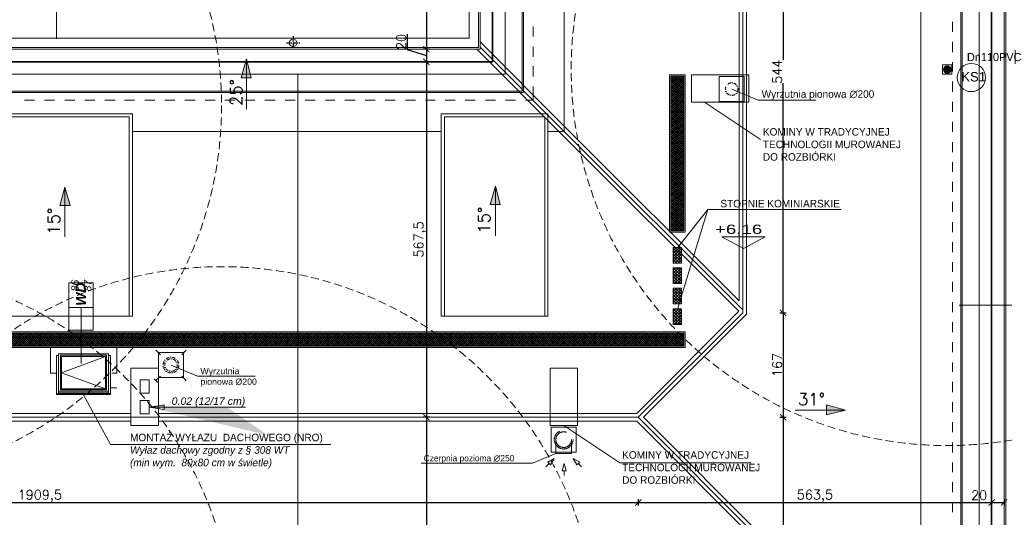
# Model space of a CAD drawing. Header units: millimetres. Extents: x -740 to 33545, y 5178 to 22494.
# Tile 242 of 250: x 14840 to 16411, y 6437 to 7232. Entities that reach past the tile are written whole.
import ezdxf
from ezdxf.lldxf.tags import DXFTag

# ---------------------------------------------------------------- set-up
doc = ezdxf.new("R2010")
doc.units = ezdxf.units.MM
doc.header["$MEASUREMENT"] = 0
for name, pattern in [('ACAD_ISO03W100', [30, 12, -18]), ('AUSGEZOGEN', [0]), ('CENTERX2', [101.6, 63.5, -12.7, 12.7, -12.7]), ('DASH2', [19.05, 12.7, -6.35]), ('DASHDOT', [1, 0.5, -0.25, 0, -0.25]), ('DASHED2', [9.525, 6.35, -3.175]), ('STRICHPUNKTX2', [2, 1, -0.5, 0, -0.5])]:
    doc.linetypes.add(name, pattern=pattern)
doc.layers.get('Defpoints').update_dxf_attribs({"color": 252})
doc.layers.add('_B___I__', color=252, linetype='AUSGEZOGEN')
doc.layers.add('_IS_EKO_Opis_Wentylacja', color=7, linetype='CENTERX2')
for name, color, linetype, lineweight in [('_IS_EKO_KS_Opis_piony', 7, 'Continuous', 15), ('_IS_EKO_KS_prow_w_bruzdach', 16, 'Continuous', 35), ('_IS_EKO_opis', 7, 'Continuous', 18), ('_IS_EKO_Wentylacja_wyrzut', 252, 'Continuous', 20), ('A_l.przerywana', 252, 'ICAD_ISO03W100', 9), ('A_l.widokowa', 252, 'Continuous', 18), ('A_linie widokowe', 252, 'Continuous', 18), ('A_opisy', 252, 'Continuous', 15), ('A_wymiarowanie', 252, 'Continuous', 9), ('k_wyburzenia widoczne', 252, 'PNEUMATIC2', 18), ('l. przerywana', 252, 'ICAD_ISO03W100', 9), ('l.przerywana', 252, 'ICAD_ISO03W100', 5), ('l.widokowa', 252, 'Continuous', 15), ('l.wypeĹ‚nien', 252, 'Continuous', 5), ('linia opisowa', 252, 'Continuous', 9), ('przerywana', 252, 'ACAD_ISO03W100', 5), ('wymiarowanie', 252, 'Continuous', 9)]:
    doc.layers.add(name, color=color, linetype=linetype, lineweight=lineweight)
doc.styles.add('Arial', font='arial.ttf')
doc.styles.add('Arial$001H0', font='SIMPLEX')
doc.styles.add('ARIALL', font='GOTHIC.TTF', dxfattribs={"height": 40})
doc.styles.add('PROFILE', font='GOTHIC.TTF', dxfattribs={"width": 0.8})
doc.styles.add('styl1', font='arial.ttf', dxfattribs={"height": 15})
doc.styles.add('styl2', font='simplex.shx')
doc.styles.add('TEKST WYMIAROWY', font='romans.shx', dxfattribs={"width": 0.6})
tags = doc.linetypes.add('ICAD_ISO03W100', pattern=[30, 12, -18]).pattern_tags.tags
tags[6:7] = [DXFTag(74, 4), DXFTag(75, 0), DXFTag(340, '0'), DXFTag(46, 1.0), DXFTag(50, 0.0), DXFTag(44, 0.0), DXFTag(45, 0.0)]
tags[4:5] = [DXFTag(74, 4), DXFTag(75, 0), DXFTag(340, '0'), DXFTag(46, 1.0), DXFTag(50, 0.0), DXFTag(44, 0.0), DXFTag(45, 0.0)]
doc.linetypes.add('PNEUMATIC2', pattern='A,0.5,-0.25,["//",Standard,S=0.2,R=0,X=-0.1,Y=-0.1],-0.25', length=1)
doc.dimstyles.new('Kopia I_1.100', dxfattribs={"dimtxt": 15, "dimasz": 10, "dimexe": 5, "dimexo": 1, "dimgap": 1.5, "dimtad": 1, "dimdec": 1, "dimrnd": 0.5, "dimtxsty": 'styl2', "dimblk": 'ARCHTICK', "dimcen": 5, "dimadec": 0, "dimazin": 0, "dimtfac": 1, "dimtdec": 1, "dimtmove": 0, "dimatfit": 3, "dimldrblk": 'ARCHTICK', "dimfxl": 0, "dimarcsym": 0})
pattern_1 = [(45, (-133.7189, 32.6354), (-1.76776695, 1.76776695), []), (135, (-133.7189, 32.6354), (-1.76776695, -1.76776695), [])]

# ---------------------------------------------------------------- blocks, each defined once
blk = doc.blocks.new('_ArchTick')
at = {"color": 0, "linetype": 'ByBlock', "const_width": 0.15}
blk.add_lwpolyline([(-0.5, -0.5), (0.5, 0.5)], dxfattribs=at)
blk = doc.blocks.new('*D1783')
at = {"layer": 'Defpoints', "color": 0}
for p in [(13917.8, 6597.2), (15827.5, 6597.2), (15827.5, 6461.2)]:
    blk.add_point(p, dxfattribs=at)
at = {"layer": 'wymiarowanie', "color": 0, "lineweight": -2}
for p, q in [((13917.8, 6466.2), (13917.8, 6456.2)), ((13917.8, 6461.2), (15827.5, 6461.2)), ((15827.5, 6466.2), (15827.5, 6456.2))]:
    blk.add_line(p, q, dxfattribs=at)
at = {"layer": 'wymiarowanie', "color": 0, "lineweight": -2, "xscale": 10, "yscale": 10, "zscale": 10, "rotation": 180}
blk.add_blockref('_ArchTick', (13917.8, 6461.2), dxfattribs=at)
at = {"layer": 'wymiarowanie', "color": 0, "lineweight": -2, "xscale": 10, "yscale": 10, "zscale": 10}
blk.add_blockref('_ArchTick', (15827.5, 6461.2), dxfattribs=at)
at = {"layer": 'wymiarowanie', "color": 0, "insert": (14872.6, 6471.3), "char_height": 15, "attachment_point": 5, "style": 'styl2'}
blk.add_mtext('1909,5', dxfattribs=at)
blk = doc.blocks.new('*D1784')
at = {"layer": 'Defpoints', "color": 0}
for p in [(15827.5, 6597.2), (16391.2, 6504.7), (16391.2, 6461.2)]:
    blk.add_point(p, dxfattribs=at)
at = {"layer": 'wymiarowanie', "color": 0, "lineweight": -2}
for p, q in [((15827.5, 6466.2), (15827.5, 6456.2)), ((15827.5, 6461.2), (16391.2, 6461.2)), ((16391.2, 6466.2), (16391.2, 6456.2))]:
    blk.add_line(p, q, dxfattribs=at)
at = {"layer": 'wymiarowanie', "color": 0, "lineweight": -2, "xscale": 10, "yscale": 10, "zscale": 10, "rotation": 180}
blk.add_blockref('_ArchTick', (15827.5, 6461.2), dxfattribs=at)
at = {"layer": 'wymiarowanie', "color": 0, "lineweight": -2, "xscale": 10, "yscale": 10, "zscale": 10}
blk.add_blockref('_ArchTick', (16391.2, 6461.2), dxfattribs=at)
at = {"layer": 'wymiarowanie', "color": 0, "insert": (16109.3, 6471.3), "char_height": 15, "attachment_point": 5, "style": 'styl2'}
blk.add_mtext('563,5', dxfattribs=at)
blk = doc.blocks.new('*D1785')
at = {"layer": 'Defpoints', "color": 0}
for p in [(16391.2, 6504.7), (16411.2, 6496.2), (16411.2, 6461.2)]:
    blk.add_point(p, dxfattribs=at)
at = {"layer": 'wymiarowanie', "color": 0, "lineweight": -2}
for p, q in [((16391.2, 6466.2), (16391.2, 6456.2)), ((16391.2, 6461.2), (16411.2, 6461.2)), ((16411.2, 6466.2), (16411.2, 6456.2))]:
    blk.add_line(p, q, dxfattribs=at)
at = {"layer": 'wymiarowanie', "color": 0, "lineweight": -2, "xscale": 10, "yscale": 10, "zscale": 10, "rotation": 180}
blk.add_blockref('_ArchTick', (16391.2, 6461.2), dxfattribs=at)
at = {"layer": 'wymiarowanie', "color": 0, "lineweight": -2, "xscale": 10, "yscale": 10, "zscale": 10}
blk.add_blockref('_ArchTick', (16411.2, 6461.2), dxfattribs=at)
at = {"layer": 'wymiarowanie', "color": 0, "insert": (16371.3, 6472.8), "char_height": 15, "attachment_point": 5, "style": 'styl2'}
blk.add_mtext('20', dxfattribs=at)
blk = doc.blocks.new('*D1793')
at = {"layer": 'Defpoints', "color": 0}
for p in [(15994.3, 7307.7), (15994.3, 6763.9), (16058.5, 6763.9)]:
    blk.add_point(p, dxfattribs=at)
at = {"layer": 'wymiarowanie', "color": 0, "lineweight": -2}
for p, q in [((16053.5, 7307.7), (16063.5, 7307.7)), ((16058.5, 7307.7), (16058.5, 7166.8)), ((16058.5, 6763.9), (16058.5, 7130.5)), ((16053.5, 6763.9), (16063.5, 6763.9))]:
    blk.add_line(p, q, dxfattribs=at)
at = {"layer": 'wymiarowanie', "color": 0, "lineweight": -2, "xscale": 10, "yscale": 10, "zscale": 10}
for p, rotation in [((16058.5, 7307.7), 90), ((16058.5, 6763.9), 270)]:
    blk.add_blockref('_ArchTick', p, dxfattribs=dict(at, rotation=rotation))
at = {"layer": 'wymiarowanie', "color": 0, "insert": (16049.2, 7148.6), "char_height": 15, "attachment_point": 5, "rotation": 90, "style": 'styl2'}
blk.add_mtext('544', dxfattribs=at)
blk = doc.blocks.new('*D1794')
at = {"layer": 'Defpoints', "color": 0}
for p in [(15994.3, 6763.9), (15827.5, 6597.2), (16058.5, 6597.2)]:
    blk.add_point(p, dxfattribs=at)
at = {"layer": 'wymiarowanie', "color": 0, "lineweight": -2}
for p, q in [((16053.5, 6763.9), (16063.5, 6763.9)), ((16058.5, 6763.9), (16058.5, 6597.2)), ((16053.5, 6597.2), (16063.5, 6597.2))]:
    blk.add_line(p, q, dxfattribs=at)
at = {"layer": 'wymiarowanie', "color": 0, "lineweight": -2, "xscale": 10, "yscale": 10, "zscale": 10}
for p, rotation in [((16058.5, 6763.9), 90), ((16058.5, 6597.2), 270)]:
    blk.add_blockref('_ArchTick', p, dxfattribs=dict(at, rotation=rotation))
at = {"layer": 'wymiarowanie', "color": 0, "insert": (16049.2, 6680.6), "char_height": 15, "attachment_point": 5, "rotation": 90, "style": 'styl2'}
blk.add_mtext('167', dxfattribs=at)
blk = doc.blocks.new('*D1795')
at = {"layer": 'Defpoints', "color": 0}
for p in [(15827.5, 6597.2), (16058.5, 6029.8), (16090.2, 6029.8)]:
    blk.add_point(p, dxfattribs=at)
at = {"layer": 'wymiarowanie', "color": 0, "lineweight": -2}
for p, q in [((16053.5, 6597.2), (16063.5, 6597.2)), ((16058.5, 6597.2), (16058.5, 6029.8)), ((16063.5, 6029.8), (16053.5, 6029.8))]:
    blk.add_line(p, q, dxfattribs=at)
at = {"layer": 'wymiarowanie', "color": 0, "lineweight": -2, "xscale": 10, "yscale": 10, "zscale": 10}
for p, rotation in [((16058.5, 6597.2), 90), ((16058.5, 6029.8), 270)]:
    blk.add_blockref('_ArchTick', p, dxfattribs=dict(at, rotation=rotation))
at = {"layer": 'wymiarowanie', "color": 0, "insert": (16047.5, 6375.2), "char_height": 15, "attachment_point": 5, "rotation": 90, "style": 'styl2'}
blk.add_mtext('567,5', dxfattribs=at)
blk = doc.blocks.new('*D1836')
at = {"layer": 'Defpoints', "color": 0}
for p in [(16600.2, 7307.7), (15994.3, 6763.9), (16664.4, 6763.9)]:
    blk.add_point(p, dxfattribs=at)
at = {"layer": 'wymiarowanie', "color": 0, "lineweight": -2}
for p, q in [((16659.4, 7307.7), (16669.4, 7307.7)), ((16664.4, 7307.7), (16664.4, 7166.8)), ((16664.4, 6763.9), (16664.4, 7130.5)), ((16659.4, 6763.9), (16669.4, 6763.9))]:
    blk.add_line(p, q, dxfattribs=at)
at = {"layer": 'wymiarowanie', "color": 0, "lineweight": -2, "xscale": 10, "yscale": 10, "zscale": 10}
for p, rotation in [((16664.4, 7307.7), 90), ((16664.4, 6763.9), 270)]:
    blk.add_blockref('_ArchTick', p, dxfattribs=dict(at, rotation=rotation))
at = {"layer": 'wymiarowanie', "color": 0, "insert": (16655.1, 7148.6), "char_height": 15, "attachment_point": 5, "rotation": 90, "style": 'styl2'}
blk.add_mtext('544', dxfattribs=at)
blk = doc.blocks.new('*D1837')
at = {"layer": 'Defpoints', "color": 0}
for p in [(15994.3, 6763.9), (15827.5, 6597.2), (16664.4, 6597.2)]:
    blk.add_point(p, dxfattribs=at)
at = {"layer": 'wymiarowanie', "color": 0, "lineweight": -2}
for p, q in [((16659.4, 6763.9), (16669.4, 6763.9)), ((16664.4, 6763.9), (16664.4, 6597.2)), ((16659.4, 6597.2), (16669.4, 6597.2))]:
    blk.add_line(p, q, dxfattribs=at)
at = {"layer": 'wymiarowanie', "color": 0, "lineweight": -2, "xscale": 10, "yscale": 10, "zscale": 10}
for p, rotation in [((16664.4, 6763.9), 90), ((16664.4, 6597.2), 270)]:
    blk.add_blockref('_ArchTick', p, dxfattribs=dict(at, rotation=rotation))
at = {"layer": 'wymiarowanie', "color": 0, "insert": (16655.1, 6680.6), "char_height": 15, "attachment_point": 5, "rotation": 90, "style": 'styl2'}
blk.add_mtext('167', dxfattribs=at)
blk = doc.blocks.new('*D1838')
at = {"layer": 'Defpoints', "color": 0}
for p in [(15827.5, 6597.2), (16664.4, 6029.8), (16696.1, 6029.8)]:
    blk.add_point(p, dxfattribs=at)
at = {"layer": 'wymiarowanie', "color": 0, "lineweight": -2}
for p, q in [((16659.4, 6597.2), (16669.4, 6597.2)), ((16664.4, 6597.2), (16664.4, 6029.8)), ((16669.4, 6029.8), (16659.4, 6029.8))]:
    blk.add_line(p, q, dxfattribs=at)
at = {"layer": 'wymiarowanie', "color": 0, "lineweight": -2, "xscale": 10, "yscale": 10, "zscale": 10}
for p, rotation in [((16664.4, 6597.2), 90), ((16664.4, 6029.8), 270)]:
    blk.add_blockref('_ArchTick', p, dxfattribs=dict(at, rotation=rotation))
at = {"layer": 'wymiarowanie', "color": 0, "insert": (16653.4, 6375.2), "char_height": 15, "attachment_point": 5, "rotation": 90, "style": 'styl2'}
blk.add_mtext('567,5', dxfattribs=at)
blk = doc.blocks.new('*D1845')
at = {"layer": 'Defpoints', "color": 0}
for p in [(15602.6, 7704.7), (15489.4, 7184.5), (15569.7, 7184.5)]:
    blk.add_point(p, dxfattribs=at)
at = {"layer": 'wymiarowanie', "color": 0, "lineweight": -2}
for p, q in [((15494.4, 7704.7), (15484.4, 7704.7)), ((15489.4, 7704.7), (15489.4, 7184.5)), ((15494.4, 7184.5), (15484.4, 7184.5))]:
    blk.add_line(p, q, dxfattribs=at)
at = {"layer": 'wymiarowanie', "color": 0, "lineweight": -2, "xscale": 10, "yscale": 10, "zscale": 10}
for p, rotation in [((15489.4, 7704.7), 90), ((15489.4, 7184.5), 270)]:
    blk.add_blockref('_ArchTick', p, dxfattribs=dict(at, rotation=rotation))
at = {"layer": 'wymiarowanie', "color": 0, "insert": (15480, 7444.6), "char_height": 15, "attachment_point": 5, "rotation": 90, "style": 'styl2'}
blk.add_mtext('520', dxfattribs=at)
blk = doc.blocks.new('*D1846')
at = {"layer": 'Defpoints', "color": 0}
for p in [(15569.7, 7184.5), (15489.4, 7164.5), (15563.9, 7164.5)]:
    blk.add_point(p, dxfattribs=at)
at = {"layer": 'wymiarowanie', "color": 0, "lineweight": -2}
for p, q in [((15458.5, 7208.6), (15458.5, 7183.8)), ((15458.5, 7183.8), (15489.4, 7174.5)), ((15494.4, 7184.5), (15484.4, 7184.5)), ((15489.4, 7184.5), (15489.4, 7164.5)), ((15494.4, 7164.5), (15484.4, 7164.5))]:
    blk.add_line(p, q, dxfattribs=at)
at = {"layer": 'wymiarowanie', "color": 0, "lineweight": -2, "xscale": 10, "yscale": 10, "zscale": 10}
for p, rotation in [((15489.4, 7184.5), 90), ((15489.4, 7164.5), 270)]:
    blk.add_blockref('_ArchTick', p, dxfattribs=dict(at, rotation=rotation))
at = {"layer": 'wymiarowanie', "color": 0, "insert": (15449.1, 7196.2), "char_height": 15, "attachment_point": 5, "rotation": 90, "style": 'styl2'}
blk.add_mtext('20', dxfattribs=at)
blk = doc.blocks.new('*D1847')
at = {"layer": 'Defpoints', "color": 0}
for p in [(15563.9, 7164.5), (15489.4, 6597.2), (15545.2, 6597.2)]:
    blk.add_point(p, dxfattribs=at)
at = {"layer": 'wymiarowanie', "color": 0, "lineweight": -2}
for p, q in [((15494.4, 7164.5), (15484.4, 7164.5)), ((15489.4, 7164.5), (15489.4, 6597.2)), ((15494.4, 6597.2), (15484.4, 6597.2))]:
    blk.add_line(p, q, dxfattribs=at)
at = {"layer": 'wymiarowanie', "color": 0, "lineweight": -2, "xscale": 10, "yscale": 10, "zscale": 10}
for p, rotation in [((15489.4, 7164.5), 90), ((15489.4, 6597.2), 270)]:
    blk.add_blockref('_ArchTick', p, dxfattribs=dict(at, rotation=rotation))
at = {"layer": 'wymiarowanie', "color": 0, "insert": (15479.3, 6880.9), "char_height": 15, "attachment_point": 5, "rotation": 90, "style": 'styl2'}
blk.add_mtext('567,5', dxfattribs=at)
blk = doc.blocks.new('*D1848')
at = {"layer": 'Defpoints', "color": 0}
for p in [(15545.2, 6597.2), (15489.4, 6029.8), (15515.4, 6029.8)]:
    blk.add_point(p, dxfattribs=at)
at = {"layer": 'wymiarowanie', "color": 0, "lineweight": -2}
for p, q in [((15494.4, 6597.2), (15484.4, 6597.2)), ((15489.4, 6597.2), (15489.4, 6029.8)), ((15494.4, 6029.8), (15484.4, 6029.8))]:
    blk.add_line(p, q, dxfattribs=at)
at = {"layer": 'wymiarowanie', "color": 0, "lineweight": -2, "xscale": 10, "yscale": 10, "zscale": 10}
for p, rotation in [((15489.4, 6597.2), 90), ((15489.4, 6029.8), 270)]:
    blk.add_blockref('_ArchTick', p, dxfattribs=dict(at, rotation=rotation))
at = {"layer": 'wymiarowanie', "color": 0, "insert": (15479.3, 6313.5), "char_height": 15, "attachment_point": 5, "rotation": 90, "style": 'styl2'}
blk.add_mtext('567,5', dxfattribs=at)
blk = doc.blocks.new('*D1850')
at = {"layer": 'Defpoints', "color": 0}
for p in [(13917.8, 6634.2), (15827.5, 6634.2), (15827.5, 5888.7)]:
    blk.add_point(p, dxfattribs=at)
at = {"layer": 'wymiarowanie', "color": 0, "lineweight": -2}
for p, q in [((13917.8, 5893.7), (13917.8, 5883.7)), ((15827.5, 5893.7), (15827.5, 5883.7)), ((13917.8, 5888.7), (15827.5, 5888.7))]:
    blk.add_line(p, q, dxfattribs=at)
at = {"layer": 'wymiarowanie', "color": 0, "lineweight": -2, "xscale": 10, "yscale": 10, "zscale": 10, "rotation": 180}
blk.add_blockref('_ArchTick', (13917.8, 5888.7), dxfattribs=at)
at = {"layer": 'wymiarowanie', "color": 0, "lineweight": -2, "xscale": 10, "yscale": 10, "zscale": 10}
blk.add_blockref('_ArchTick', (15827.5, 5888.7), dxfattribs=at)
at = {"layer": 'wymiarowanie', "color": 0, "insert": (14872.6, 5898.7), "char_height": 15, "attachment_point": 5, "style": 'styl2'}
blk.add_mtext('1909,5', dxfattribs=at)
blk = doc.blocks.new('*D1851')
at = {"layer": 'Defpoints', "color": 0}
for p in [(15827.5, 6634.2), (16391.2, 5893.7), (16391.2, 5888.7)]:
    blk.add_point(p, dxfattribs=at)
at = {"layer": 'wymiarowanie', "color": 0, "lineweight": -2}
for p, q in [((15827.5, 5893.7), (15827.5, 5883.7)), ((16391.2, 5892.7), (16391.2, 5883.7)), ((15827.5, 5888.7), (16391.2, 5888.7))]:
    blk.add_line(p, q, dxfattribs=at)
at = {"layer": 'wymiarowanie', "color": 0, "lineweight": -2, "xscale": 10, "yscale": 10, "zscale": 10, "rotation": 180}
blk.add_blockref('_ArchTick', (15827.5, 5888.7), dxfattribs=at)
at = {"layer": 'wymiarowanie', "color": 0, "lineweight": -2, "xscale": 10, "yscale": 10, "zscale": 10}
blk.add_blockref('_ArchTick', (16391.2, 5888.7), dxfattribs=at)
at = {"layer": 'wymiarowanie', "color": 0, "insert": (16109.3, 5898.7), "char_height": 15, "attachment_point": 5, "style": 'styl2'}
blk.add_mtext('563,5', dxfattribs=at)

msp = doc.modelspace()

# ---------------------------------------------------------------- hatches: boundary and pattern name
at = {"layer": '_IS_EKO_KS_prow_w_bruzdach'}
msp.add_hatch(color=256, dxfattribs=at).paths.add_polyline_path([(16325.98, 7152.04, 1), (16314.98, 7152.04, 1)])
at = {"layer": 'l.widokowa'}
for points in [[(15202.29, 7169.09), (15193.84, 7138.66), (15209.9, 7138.66)], [(14912.35, 6964.53), (14904.74, 6934.94), (14920.8, 6934.94)], [(15599.57, 6966.22), (15591.12, 6936.63), (15607.18, 6936.63)], [(16158.3, 6608.66), (16127.87, 6617.12), (16127.87, 6601.06)]]:
    msp.add_hatch(color=256, dxfattribs=at).paths.add_polyline_path(points)
at = {"layer": 'l.wypeĹ‚nien'}
h = msp.add_hatch(dxfattribs=at)
h.set_pattern_fill('ANSI37', color=256, scale=20, style=0)
h.set_pattern_definition(pattern_1)
h.paths.add_polyline_path([(15879.33, 7141.73), (15900.33, 7141.73), (15900.33, 6894.49), (15879.33, 6894.49)])
h = msp.add_hatch(dxfattribs=at)
h.set_pattern_fill('ANSI37', color=256, style=0)
h.set_pattern_definition([(45, (-57957.018, 100764.7722), (-2.24506403, 2.24506403), []), (135, (-57957.018, 100764.7722), (-2.24506403, -2.24506403), [])])
h.paths.add_polyline_path([(15883.34, 6868.31), (15883.34, 6843.31), (15896.31, 6843.31), (15896.31, 6868.31)])
h.paths.add_polyline_path([(15883.34, 6835.68), (15883.34, 6810.68), (15896.31, 6810.68), (15896.31, 6835.68)])
h = msp.add_hatch(dxfattribs=at)
h.set_pattern_fill('ANSI37', color=256, style=0)
h.set_pattern_definition([(45, (-57957.018, 100699.4974), (-2.24506403, 2.24506403), []), (135, (-57957.018, 100699.4974), (-2.24506403, -2.24506403), [])])
h.paths.add_polyline_path([(15883.34, 6803.04), (15883.34, 6778.04), (15896.31, 6778.04), (15896.31, 6803.04)])
h.paths.add_polyline_path([(15883.34, 6770.4), (15883.34, 6745.4), (15896.31, 6745.4), (15896.31, 6770.4)])
h = msp.add_hatch(dxfattribs=at)
h.set_pattern_fill('ANSI37', color=256, scale=20, style=0)
h.set_pattern_definition(pattern_1)
h.paths.add_polyline_path([(14088.51, 6731.44), (15900.33, 6731.44), (15900.33, 6710.44), (14088.51, 6710.44)])
at = {"layer": 'linia opisowa'}
h = msp.add_hatch(color=256, dxfattribs=at)
h.paths.add_polyline_path([(15047.19, 6613.29), (15070.99, 6616.94), (15070.99, 6613.29), (15070.99, 6609.65)], flags=17)
edge = h.paths.add_edge_path()
edge.add_line((15047.19, 6613.29), (15171.1, 6613.29))
edge.add_line((15171.1, 6613.29), (15235.67, 6568.98))

# ---------------------------------------------------------------- linework, layer by layer
at = {"layer": '_B___I__', "linetype": 'STRICHPUNKTX2', "ltscale": 5}
for p, q in [((15276.75, 7205.15), (15276.75, 7184.15)), ((15266.25, 7194.65), (15287.25, 7194.65))]:
    msp.add_line(p, q, dxfattribs=at)
at = {"layer": '_IS_EKO_KS_Opis_piony'}
msp.add_circle((16359, 7139.34), 22.5, dxfattribs=at)
at = {"layer": '_IS_EKO_KS_prow_w_bruzdach', "color": 251, "lineweight": 15}
msp.add_lwpolyline([(16312.98, 7144.54), (16327.98, 7144.54), (16327.98, 7159.54), (16312.98, 7159.54)], close=True, dxfattribs=at)
at = {"layer": '_IS_EKO_KS_prow_w_bruzdach', "linetype": 'DASH2', "lineweight": 5}
for centre in [(16320.48, 7152.04), (14562.56, 7094.7), (14583.7, 6237.48), (15163.08, 6237.48)]:
    msp.add_circle(centre, 600, dxfattribs=at)
at = {"layer": '_IS_EKO_KS_prow_w_bruzdach'}
msp.add_circle((16320.48, 7152.04), 5.5, dxfattribs=at)
at = {"layer": '_IS_EKO_opis', "ltscale": 10}
for q in [(15081.96, 6680.38), (15216.21, 6662.88)]:
    msp.add_line((15124.06, 6662.88), q, dxfattribs=at)
at = {"layer": '_IS_EKO_Wentylacja_wyrzut', "ltscale": 10}
for p, q in [((15064.94, 6696.92), (15057.84, 6704.02)), ((15098.96, 6696.92), (15106.07, 6704.02)), ((15064.94, 6662.9), (15057.84, 6655.79)), ((15098.96, 6662.9), (15106.07, 6655.79)), ((15060.75, 6652.88), (15054.93, 6658.7)), ((15060.75, 6652.88), (15054.93, 6658.7))]:
    msp.add_line(p, q, dxfattribs=at)
at = {"layer": '_IS_EKO_Wentylacja_wyrzut', "ltscale": 10, "const_width": 0.0198}
for points in [[(15046.98, 6714.88), (15054.93, 6701.11), (15060.75, 6706.93)], [(15116.93, 6714.88), (15108.98, 6701.11), (15103.16, 6706.93)], [(15046.98, 6644.93), (15060.75, 6652.88), (15054.93, 6658.7)], [(15116.93, 6644.93), (15103.16, 6652.88), (15108.98, 6658.7)]]:
    msp.add_lwpolyline(points, close=True, dxfattribs=at)
at = {"layer": '_IS_EKO_Wentylacja_wyrzut', "linetype": 'DASHDOT', "ltscale": 10}
for centre, radius in [((15976.62, 7120.83), 10), ((15081.96, 6680.38), 12.5), ((15081.96, 6680.38), 10)]:
    msp.add_circle(centre, radius, dxfattribs=at)
at = {"layer": 'A_l.przerywana', "lineweight": 9}
for p, q in [((15994.32, 6764.03), (15994.32, 7307.71)), ((15709.46, 7053.28), (15575.09, 7187.65)), ((15709.46, 7053.28), (15994.32, 6768.42))]:
    msp.add_line(p, q, dxfattribs=at)
at = {"layer": 'A_l.przerywana'}
for p, q in [((15994.32, 6764.03), (15827.46, 6597.17)), ((15827.46, 6597.17), (13917.79, 6597.17)), ((15827.46, 6597.17), (16278.33, 6145.45))]:
    msp.add_line(p, q, dxfattribs=at)
at = {"layer": 'A_l.przerywana', "lineweight": 35}
msp.add_lwpolyline([(13356.02, 7698.92), (13356.02, 6029.8), (16391.16, 6029.8), (16391.16, 7704.71), (15595.09, 7704.71), (15595.09, 7164.54), (14152.1, 7164.54), (14152.1, 7698.92)], close=True, dxfattribs=at)
at = {"layer": 'A_l.przerywana', "ltscale": 0.5}
for points in [[(14755.2, 7076.48), (15015.33, 7076.48), (15015.33, 6758.28), (14755.2, 6758.28)], [(15518.04, 7076.48), (15678.27, 7076.48), (15678.27, 6758.28), (15518.04, 6758.28)]]:
    msp.add_lwpolyline(points, close=True, dxfattribs=at)
at = {"layer": 'A_l.widokowa', "linetype": 'DASHED2', "ltscale": 10}
for p, q in [((15956.62, 7140.83), (15956.62, 7100.83)), ((15956.62, 7140.83), (15996.62, 7140.83)), ((15996.62, 7140.83), (15996.62, 7100.83)), ((15956.62, 7100.83), (15996.62, 7100.83)), ((15061.96, 6700.38), (15101.96, 6700.38)), ((15061.96, 6700.38), (15061.96, 6660.38)), ((15101.96, 6700.38), (15101.96, 6660.38)), ((15061.96, 6660.38), (15101.96, 6660.38)), ((15695.96, 6561.48), (15695.96, 6541.48)), ((15720.96, 6561.48), (15720.96, 6541.48))]:
    msp.add_line(p, q, dxfattribs=at)
at = {"layer": 'A_l.widokowa'}
for p, q in [((15688.46, 6581.48), (15728.46, 6581.48)), ((15688.46, 6581.48), (15688.46, 6541.48)), ((15728.46, 6581.48), (15728.46, 6541.48)), ((15688.46, 6541.48), (15728.46, 6541.48)), ((15679.8, 6517.84), (15685.13, 6523.17)), ((15693.27, 6531.31), (15682.94, 6525.35)), ((15693.27, 6531.31), (15682.94, 6525.35)), ((15693.27, 6531.31), (15682.94, 6525.35)), ((15682.94, 6525.35), (15687.31, 6520.99)), ((15687.31, 6520.99), (15693.27, 6531.31)), ((15687.31, 6520.99), (15693.27, 6531.31)), ((15706.05, 6511.71), (15709.13, 6523.23)), ((15706.05, 6511.71), (15709.13, 6523.23)), ((15709.13, 6523.23), (15712.22, 6511.71)), ((15709.13, 6523.23), (15712.22, 6511.71)), ((15709.13, 6523.23), (15712.22, 6511.71)), ((15723.66, 6531.31), (15733.99, 6525.35)), ((15723.66, 6531.31), (15733.99, 6525.35)), ((15729.62, 6520.99), (15723.66, 6531.31)), ((15733.99, 6525.35), (15729.62, 6520.99)), ((15733.99, 6525.35), (15729.62, 6520.99)), ((15737.13, 6517.84), (15731.8, 6523.17)), ((15712.22, 6511.71), (15706.05, 6511.71)), ((15712.22, 6511.71), (15706.05, 6511.71)), ((15712.22, 6511.71), (15706.05, 6511.71)), ((15709.13, 6504.18), (15709.13, 6511.71))]:
    msp.add_line(p, q, dxfattribs=at)
for points in [[(13318.52, 7736.42), (13318.52, 5992.3), (16428.66, 5992.3), (16428.66, 7742.21), (15557.59, 7742.21), (15557.59, 7202.04), (14189.6, 7202.04), (14189.6, 7736.42)], [(13333.52, 7721.42), (13333.52, 6007.3), (16413.66, 6007.3), (16413.66, 7727.21), (15572.59, 7727.21), (15572.59, 7187.04), (14174.6, 7187.04), (14174.6, 7721.42)], [(13336.02, 7718.92), (13336.02, 6009.8), (16411.16, 6009.8), (16411.16, 7724.71), (15575.09, 7724.71), (15575.09, 7184.54), (14172.1, 7184.54), (14172.1, 7718.92)], [(13403.09, 7651.85), (13403.09, 6076.86), (16344.1, 6076.86), (16344.1, 7657.65), (15642.15, 7657.65), (15642.15, 7117.47), (14105.03, 7117.47), (14105.03, 7651.85)], [(13405.09, 7649.85), (13405.09, 6078.86), (16342.1, 6078.86), (16342.1, 7655.65), (15644.15, 7655.65), (15644.15, 7115.47), (14103.03, 7115.47), (14103.03, 7649.85)]]:
    msp.add_lwpolyline(points, close=True, dxfattribs=at)
at = {"layer": 'A_l.widokowa', "ltscale": 0.5}
for points in [[(14750.2, 7081.48), (15020.33, 7081.48), (15020.33, 6758.28), (14750.2, 6758.28)], [(15513.04, 7081.48), (15683.27, 7081.48), (15683.27, 6758.28), (15513.04, 6758.28)]]:
    msp.add_lwpolyline(points, close=True, dxfattribs=at)
at = {"layer": 'A_l.widokowa', "ltscale": 10}
msp.add_lwpolyline([(15720.96, 6541.48), (15695.96, 6541.48), (15695.96, 6539.32), (15720.96, 6539.32)], close=True, dxfattribs=at)
at = {"layer": 'A_l.widokowa', "const_width": 0.0148}
msp.add_lwpolyline([(15723.66, 6531.31), (15733.99, 6525.35), (15729.62, 6520.99)], close=True, dxfattribs=at)
at = {"layer": 'A_l.widokowa', "linetype": 'DASHED2', "ltscale": 10}
for radius in [15, 12.5]:
    msp.add_circle((15708.46, 6561.48), radius, dxfattribs=at)
at = {"layer": 'A_linie widokowe'}
for points in [[(15896.31, 6868.31), (15883.34, 6868.31), (15883.34, 6843.31), (15896.31, 6843.31)], [(15896.31, 6835.68), (15883.34, 6835.68), (15883.34, 6810.68), (15896.31, 6810.68)], [(15896.31, 6803.04), (15883.34, 6803.04), (15883.34, 6778.04), (15896.31, 6778.04)], [(15896.31, 6770.4), (15883.34, 6770.4), (15883.34, 6745.4), (15896.31, 6745.4)]]:
    msp.add_lwpolyline(points, close=True, dxfattribs=at)
at = {"layer": 'A_opisy'}
msp.add_line((14985.41, 6553.7), (15337.09, 6553.7), dxfattribs=at)
at = {"layer": 'A_wymiarowanie'}
for p, q in [((15933.05, 7099.77), (16022.61, 7040.28)), ((15938.2, 6928.88), (15889.83, 6867.77)), ((16151.28, 6928.88), (15938.2, 6928.88)), ((16654.13, 6776.22), (16339.25, 6776.21)), ((15708.61, 6584.15), (15798.18, 6524.66)), ((15798.18, 6524.66), (16006.84, 6524.66))]:
    msp.add_line(p, q, dxfattribs=at)
at = {"layer": 'k_wyburzenia widoczne', "ltscale": 15}
for p, q in [((16003.62, 7143.73), (15912.33, 7143.73)), ((15912.33, 7143.73), (15912.33, 7099.77)), ((16003.62, 7099.77), (16003.62, 7143.73)), ((15912.33, 7099.77), (16003.62, 7099.77)), ((15730.59, 6675.44), (15686.64, 6675.44)), ((15686.64, 6675.44), (15686.64, 6584.15)), ((15730.59, 6584.15), (15730.59, 6675.44)), ((15686.64, 6584.15), (15730.59, 6584.15))]:
    msp.add_line(p, q, dxfattribs=at)
at = {"layer": 'l. przerywana', "ltscale": 0.2}
msp.add_circle((15276.75, 7194.65), 6, dxfattribs=at)
at = {"layer": 'l.przerywana', "ltscale": 0.3}
for p, q in [((15047.19, 6635.79), (15032.79, 6635.79)), ((15047.19, 6623.79), (15032.79, 6623.79))]:
    msp.add_line(p, q, dxfattribs=at)
at = {"layer": 'l.przerywana'}
msp.add_lwpolyline([(14413.02, 7678.92), (13376.02, 7678.92), (13376.02, 6049.8), (16371.16, 6049.8), (16371.16, 7684.71), (15615.09, 7684.71), (15615.09, 7144.54), (14413.02, 7144.54), (14413.02, 7678.92), (13376.02, 7678.92)], dxfattribs=at)
at = {"layer": 'l.przerywana', "ltscale": 0.3}
for points in [[(14977.41, 6642.32), (14907.41, 6668.32), (14977.41, 6694.32)], [(15032.79, 6635.79), (15032.79, 6656.79), (15047.19, 6656.79), (15047.19, 6635.79)], [(15047.19, 6623.79), (15047.19, 6602.79), (15032.79, 6602.79), (15032.79, 6623.79)]]:
    msp.add_lwpolyline(points, dxfattribs=at)
at = {"layer": 'l.widokowa', "linetype": 'Continuous', "lineweight": 9}
for p, q in [((15709.46, 7592.57), (15709.46, 7053.28)), ((15709.46, 7053.28), (15709.46, 7592.57)), ((16278.33, 6145.45), (16278.33, 7592.57)), ((16278.33, 7592.57), (16278.33, 6145.45)), ((15988.32, 6782.91), (15988.32, 7305.23)), ((16000.32, 6761.55), (16000.32, 7305.23)), ((16329.05, 7228.26), (16329.05, 7212.2)), ((15659.59, 7204.59), (15659.59, 7220.65)), ((15709.46, 7205.43), (15709.46, 7215.58)), ((15713.7, 7057.52), (15575.09, 7196.14)), ((16329.05, 7196.13), (16329.05, 7180.07)), ((15705.22, 7049.04), (15569.72, 7184.54)), ((15659.59, 7172.47), (15659.59, 7188.53)), ((15202.29, 7088.78), (15202.29, 7169.09)), ((16329.05, 7164.01), (16329.05, 7148.8)), ((15659.59, 7141.19), (15659.59, 7157.25)), ((16329.05, 7132.74), (16329.05, 7116.68)), ((15659.59, 7103.15), (15659.59, 7125.13)), ((14848.11, 7103.15), (14864.17, 7103.15)), ((14880.23, 7103.15), (14896.29, 7103.15)), ((14912.35, 7103.15), (14928.41, 7103.15)), ((14944.47, 7103.15), (14960.53, 7103.15)), ((14976.59, 7103.15), (14992.65, 7103.15)), ((15007.86, 7103.15), (15023.93, 7103.15)), ((15039.99, 7103.15), (15056.05, 7103.15)), ((15072.11, 7103.15), (15088.17, 7103.15)), ((15104.23, 7103.15), (15120.29, 7103.15)), ((15136.35, 7103.15), (15152.41, 7103.15)), ((15167.62, 7103.15), (15183.68, 7103.15)), ((15199.74, 7103.15), (15215.8, 7103.15)), ((15231.86, 7103.15), (15247.93, 7103.15)), ((15263.99, 7103.15), (15280.05, 7103.15)), ((15296.11, 7103.15), (15312.18, 7103.15)), ((15328.24, 7103.15), (15343.45, 7103.15)), ((15359.51, 7103.15), (15375.57, 7103.15)), ((15391.63, 7103.15), (15407.69, 7103.15)), ((15423.75, 7103.15), (15439.81, 7103.15)), ((15455.87, 7103.15), (15471.93, 7103.15)), ((15487.99, 7103.15), (15503.21, 7103.15)), ((15519.27, 7103.15), (15535.33, 7103.15)), ((15551.39, 7103.15), (15567.45, 7103.15)), ((15583.51, 7103.15), (15599.57, 7103.15)), ((15615.63, 7103.15), (15631.69, 7103.15)), ((15647.75, 7103.15), (15659.59, 7103.15)), ((16329.05, 7100.62), (16329.05, 7084.56)), ((15713.7, 7057.52), (15988.32, 6782.91)), ((16329.05, 7068.5), (16329.05, 7052.44)), ((15513.04, 7053.28), (15020.33, 7053.28)), ((15020.33, 7053.28), (15513.04, 7053.28)), ((15709.46, 7053.28), (15683.27, 7053.28)), ((15683.27, 7053.28), (15709.46, 7053.28)), ((15705.22, 7049.04), (15988.03, 6766.23)), ((16329.05, 7036.38), (16329.05, 7020.32)), ((16329.05, 7004.26), (16329.05, 6989.04)), ((14912.35, 6885.07), (14912.35, 6964.53)), ((15599.57, 6886.76), (15599.57, 6966.22)), ((16329.05, 6972.98), (16329.05, 6956.92)), ((16329.05, 6940.86), (16329.05, 6924.8)), ((16329.05, 6908.74), (16329.05, 6892.68)), ((16329.05, 6876.62), (16329.05, 6860.56)), ((16329.05, 6844.5), (16329.05, 6829.28)), ((16329.05, 6813.22), (16329.05, 6797.16)), ((16329.05, 6781.1), (16329.05, 6765.04)), ((15988.03, 6766.23), (15824.97, 6603.17)), ((16000.32, 6761.55), (15835.94, 6597.16)), ((16329.05, 6748.98), (16329.05, 6732.92)), ((16329.05, 6716.86), (16329.05, 6700.8)), ((16329.05, 6684.74), (16329.05, 6669.52)), ((16329.05, 6653.46), (16329.05, 6637.4)), ((16329.05, 6621.34), (16329.05, 6605.28)), ((15018.01, 6603.17), (13920.27, 6603.17)), ((15824.97, 6603.17), (15061.96, 6603.17)), ((16078, 6608.66), (16158.3, 6608.66)), ((15018.01, 6591.17), (13920.27, 6591.17)), ((15824.97, 6591.17), (15061.96, 6591.17)), ((15824.97, 6591.17), (16405.25, 6009.8)), ((15835.94, 6597.16), (16411.16, 6020.86)), ((16329.05, 6589.22), (16329.05, 6573.16)), ((16329.05, 6557.1), (16329.05, 6541.04)), ((16329.05, 6524.98), (16329.05, 6509.76)), ((16329.05, 6493.7), (16329.05, 6477.64)), ((16329.05, 6461.58), (16329.05, 6445.52))]:
    msp.add_line(p, q, dxfattribs=at)
at = {"layer": 'l.widokowa', "ltscale": 0.3}
for p, q in [((14899.41, 6633.46), (14899.41, 6695.72)), ((14899.41, 6695.72), (14902.41, 6695.72)), ((14902.41, 6698.44), (14982.41, 6698.44)), ((14902.41, 6636.34), (14902.41, 6698.44)), ((14982.41, 6636.34), (14982.41, 6698.44)), ((14982.41, 6695.72), (14985.41, 6695.72)), ((14985.41, 6633.46), (14985.41, 6695.72)), ((14889.41, 6667.34), (14899.41, 6667.34)), ((14987.41, 6667.34), (14995.41, 6667.34)), ((14899.41, 6633.46), (14985.41, 6633.46)), ((14902.41, 6638.72), (14982.41, 6638.72)), ((14902.41, 6636.34), (14982.41, 6636.34)), ((14995.41, 6644.34), (14985.41, 6644.34))]:
    msp.add_line(p, q, dxfattribs=at)
at = {"layer": 'l.widokowa', "ltscale": 15}
for p, q in [((15061.96, 6675.44), (15018.01, 6675.44)), ((15018.01, 6675.44), (15018.01, 6584.15)), ((15061.96, 6584.15), (15061.96, 6675.44)), ((15018.01, 6584.15), (15061.96, 6584.15))]:
    msp.add_line(p, q, dxfattribs=at)
at = {"layer": 'l.widokowa', "linetype": 'Continuous', "lineweight": 9}
for points in [[(15202.29, 7169.09), (15193.84, 7138.66), (15209.9, 7138.66)], [(14912.35, 6964.53), (14904.74, 6934.94), (14920.8, 6934.94)], [(15599.57, 6966.22), (15591.12, 6936.63), (15607.18, 6936.63)], [(16158.3, 6608.66), (16127.87, 6617.12), (16127.87, 6601.06)]]:
    msp.add_lwpolyline(points, close=True, dxfattribs=at)
at = {"layer": 'l.widokowa'}
for points in [[(15877.33, 7143.73), (15902.33, 7143.73), (15902.33, 6892.49), (15877.33, 6892.49)], [(15879.33, 7141.73), (15900.33, 7141.73), (15900.33, 6894.49), (15879.33, 6894.49)], [(14086.51, 6733.44), (15902.33, 6733.44), (15902.33, 6708.44), (14086.51, 6708.44)], [(14088.51, 6731.44), (15900.33, 6731.44), (15900.33, 6710.44), (14088.51, 6710.44)]]:
    msp.add_lwpolyline(points, close=True, dxfattribs=at)
at = {"layer": 'l.widokowa', "ltscale": 0.3}
for points in [[(14889.41, 6667.34), (14889.41, 6708.44), (14987.41, 6708.44), (14987.41, 6708.44)], [(14995.41, 6667.34), (14995.41, 6708.44), (14897.41, 6708.44), (14897.41, 6708.44)]]:
    msp.add_lwpolyline(points, dxfattribs=at)
at = {"layer": 'l.wypeĹ‚nien', "ltscale": 0.3}
for p, q in [((14905.68, 6696.06), (14979.15, 6696.06)), ((14905.68, 6641.15), (14905.68, 6696.06)), ((14907.41, 6694.32), (14977.41, 6694.32)), ((14907.41, 6642.32), (14907.41, 6694.32)), ((14977.41, 6642.32), (14977.41, 6694.32)), ((14979.15, 6641.15), (14979.15, 6696.06)), ((14899.41, 6635.3), (14985.41, 6635.3)), ((14905.68, 6641.15), (14979.15, 6641.15)), ((14907.41, 6642.32), (14977.41, 6642.32))]:
    msp.add_line(p, q, dxfattribs=at)
at = {"layer": 'linia opisowa'}
for points in [[(15047.19, 6613.29), (15070.99, 6616.94), (15070.99, 6613.29)], [(15047.19, 6613.29), (15070.99, 6609.65), (15070.99, 6613.29)], [(15048.69, 6613.29), (15200.74, 6613.29)]]:
    msp.add_lwpolyline(points, dxfattribs=at)
at = {"layer": 'przerywana'}
msp.add_line((14982.41, 6698.44), (14910.41, 6698.44), dxfattribs=at)
msp.add_line((14982.41, 6698.44), (14910.41, 6698.44), dxfattribs=at)
at = {"layer": 'wymiarowanie'}
for p, q in [((14899.28, 7307.98), (14899.28, 7201.26)), ((15284.24, 7144.54), (15284.24, 6049.8)), ((15938.2, 6928.88), (15889.83, 6769.86)), ((14938.41, 6736.02), (14938.41, 6682.78)), ((14942.41, 6633.01), (14985.41, 6553.7))]:
    msp.add_line(p, q, dxfattribs=at)
at = {"layer": 'wymiarowanie', "ltscale": 10}
for p, q in [((16018.71, 7103.32), (15976.62, 7120.83)), ((16018.71, 7103.32), (16110.86, 7103.32)), ((15658.52, 6524.02), (15695.96, 6539.32)), ((15481.26, 6524.02), (15658.52, 6524.02))]:
    msp.add_line(p, q, dxfattribs=at)
at = {"layer": 'wymiarowanie', "linetype": 'ByBlock'}
msp.add_lwpolyline([(15995.46, 6866.29), (16030.06, 6884.9), (15960.86, 6884.9)], close=True, dxfattribs=at)
at = {"layer": 'wymiarowanie', "ltscale": 0.3}
for points in [[(14918.94, 6772.55), (14918.94, 6811.5), (14957.89, 6811.5), (14957.89, 6772.55)], [(14938.41, 6736.02), (14938.41, 6772.55), (14918.94, 6772.55), (14918.94, 6736.02)], [(14957.89, 6736.02), (14957.89, 6772.55), (14938.41, 6772.55), (14938.41, 6736.02)]]:
    msp.add_lwpolyline(points, close=True, dxfattribs=at)
at = {"layer": 'wymiarowanie'}
for points in [[(15730.59, 6733.44), (14086.51, 6733.44)], [(15730.59, 6708.44), (14086.51, 6708.44)]]:
    msp.add_lwpolyline(points, dxfattribs=at)

# ---------------------------------------------------------------- texts
at = {"layer": '_IS_EKO_KS_Opis_piony', "insert": (16342.77, 7148.05), "char_height": 15, "width": 90.8909, "attachment_point": 1, "style": 'TEKST WYMIAROWY'}
msp.add_mtext('\\fArial|b0|i0|c0|p0;\\W1;KS1', dxfattribs=at)
at = {"layer": '_IS_EKO_opis', "linetype": 'ByBlock'}
msp.add_text('Dn110PVC', height=13, dxfattribs=at).set_placement((16351.86, 7165.53))
at = {"layer": '_IS_EKO_Opis_Wentylacja', "insert": (15128.87, 6675.66), "char_height": 10, "width": 108.1234, "attachment_point": 1, "style": 'Arial'}
msp.add_mtext('Wyrzutnia pionowa %%c200\\P', dxfattribs=at)
at = {"layer": 'A_wymiarowanie', "char_height": 12, "attachment_point": 1}
for s, insert, width, style in [('{\\fCentury Gothic|b0|i0|c238|p34;KOMINY W TRADYCYJNEJ TECHNOLOGII MUROWANEJ DO ROZBIÓRKI}', (16026.26, 7058.62), 223.2778, 'styl1'), ('{\\fCentury Gothic|b0|i0|c238|p34;STOPNIE KOMINIARSKIE}', (15958.46, 6944.12), 223.2778, 'styl1'), ('{MONTAŻ WYŁAZU  DACHOWEGO (NRO) \\P\\fCentury Gothic|b0|i1|c0|p34;Wyłaz dachowy zgodny z § 308 WT\\P(min wym.  80x80 cm w świetle)}', (15016.59, 6570.92), 342.8948, 'ARIALL'), ('{\\fCentury Gothic|b0|i0|c238|p34;KOMINY W TRADYCYJNEJ TECHNOLOGII MUROWANEJ DO ROZBIÓRKI}', (15801.82, 6543), 223.2778, 'styl1')]:
    msp.add_mtext(s, dxfattribs=dict(at, insert=insert, width=width, style=style))
at = {"layer": 'l.widokowa', "style": 'Arial$001H0'}
for s, p in [('25°', (15195.52, 7093.86)), ('15°', (14904.74, 6888.45)), ('15°', (15591.12, 6890.14))]:
    msp.add_text(s, height=19.247, rotation=90, dxfattribs=at).set_placement(p)
msp.add_text('31°', height=19.249, dxfattribs=at).set_placement((16082.23, 6616.27))
at = {"layer": 'linia opisowa', "insert": (15200.38, 6613.29), "char_height": 12, "width": 168.8643, "attachment_point": 9}
msp.add_mtext('{\\fArial|b0|i1|c238|p34;0.02 (12/17 cm)}', dxfattribs=at)
at = {"layer": 'wymiarowanie', "style": 'PROFILE', "width": 1.5}
msp.add_text('+6,16', height=14.856, dxfattribs=at).set_placement((15949.88, 6889.73))
at = {"layer": 'wymiarowanie', "char_height": 10, "attachment_point": 1, "style": 'Arial'}
for s, insert, width in [('{\\fCentury Gothic|b0|i0|c238|p34;\\H1.2x;Wyrzutnia pionowa \\fArial|b0|i0|c0|p34;∅\\fCentury Gothic|b0|i0|c238|p34;200}', (16024.28, 7118.95), 184.565), ('{\\fCentury Gothic|b0|i0|c238|p34;Czerpnia pozioma }∅{\\fCentury Gothic|b0|i0|c238|p34;250}', (15485.09, 6536.81), 181.174)]:
    msp.add_mtext(s, dxfattribs=dict(at, insert=insert, width=width))
at = {"layer": 'wymiarowanie', "ltscale": 0.3, "width": 121.9481, "rotation": 90}
for s, insert, char_height, attachment_point in [('{\\fArial|b0|i1|c238|p34;86}\\P{\\fArial|b0|i1|c238|p34;87}', (14922.84, 6816.61), 12, 3), ('{\\fArial|b1|i1|c238|p34;WD}', (14930.09, 6774.94), 16, 1)]:
    msp.add_mtext(s, dxfattribs=dict(at, insert=insert, char_height=char_height, attachment_point=attachment_point))

# ---------------------------------------------------------------- dimensions: what is measured, and where the dimension line sits
at = {"layer": 'wymiarowanie'}
for base, p1, p2, picture, middle in [((15489.38, 7184.54), (15602.61, 7704.71), (15569.72, 7184.54), '*D1845', (15480, 7444.62)), ((15489.38, 7164.54), (15569.72, 7184.54), (15563.93, 7164.54), '*D1846', (15449.13, 7185.3)), ((15489.38, 6597.17), (15563.93, 7164.54), (15545.22, 6597.17), '*D1847', (15479.32, 6880.85)), ((16058.54, 6597.17), (15994.32, 6763.94), (15827.46, 6597.17), '*D1794', (16049.16, 6680.56)), ((16664.44, 6597.17), (15994.32, 6763.94), (15827.46, 6597.17), '*D1837', (16655.07, 6680.56)), ((15489.38, 6029.8), (15545.22, 6597.17), (15515.37, 6029.8), '*D1848', (15479.32, 6313.48))]:
    dim = msp.add_linear_dim(base=base, p1=p1, p2=p2, angle=90, dimstyle='Kopia I_1.100', override={"dimtmove": 1, "dimfxl": 5}, dxfattribs=at)
    dim.commit()
    dim.dimension.update_dxf_attribs({"geometry": picture, "text_midpoint": middle})
for base, p1, p2, picture, middle in [((16058.54, 6763.94), (15994.32, 7307.71), (15994.32, 6763.94), '*D1793', (16058.54, 7148.63)), ((16664.44, 6763.94), (16600.22, 7307.71), (15994.32, 6763.94), '*D1836', (16664.44, 7148.63)), ((16058.54, 6029.8), (15827.46, 6597.17), (16090.19, 6029.8), '*D1795', (16057.52, 6375.21)), ((16664.44, 6029.8), (15827.46, 6597.17), (16696.09, 6029.8), '*D1838', (16663.43, 6375.21))]:
    dim = msp.add_linear_dim(base=base, p1=p1, p2=p2, angle=90, dimstyle='Kopia I_1.100', override={"dimtmove": 1, "dimfxl": 5}, dxfattribs=at)
    dim.commit()
    dim.dimension.update_dxf_attribs({"geometry": picture, "text_midpoint": middle, "dimtype": 160})
for base, p1, p2, picture, middle in [((15827.46, 5888.65), (13917.79, 6634.17), (15827.46, 6634.17), '*D1850', (14872.62, 5898.71)), ((16391.16, 5888.65), (15827.46, 6634.17), (16391.16, 5893.65), '*D1851', (16109.31, 5898.71)), ((15827.46, 6461.2), (13917.79, 6597.17), (15827.46, 6597.17), '*D1783', (14872.62, 6471.26)), ((16391.16, 6461.2), (15827.46, 6597.17), (16391.16, 6504.71), '*D1784', (16109.31, 6471.26))]:
    dim = msp.add_linear_dim(base=base, p1=p1, p2=p2, dimstyle='Kopia I_1.100', override={"dimtmove": 1, "dimfxl": 5}, dxfattribs=at)
    dim.commit()
    dim.dimension.update_dxf_attribs({"geometry": picture, "text_midpoint": middle})
dim = msp.add_linear_dim(base=(16411.16, 6461.2), p1=(16391.16, 6504.71), p2=(16411.16, 6496.15), dimstyle='Kopia I_1.100', override={"dimtmove": 1, "dimfxl": 5}, dxfattribs=at)
dim.commit()
dim.dimension.update_dxf_attribs({"geometry": '*D1785', "text_midpoint": (16371.32, 6463.42), "dimtype": 160})

doc.saveas('drawing.dxf')
